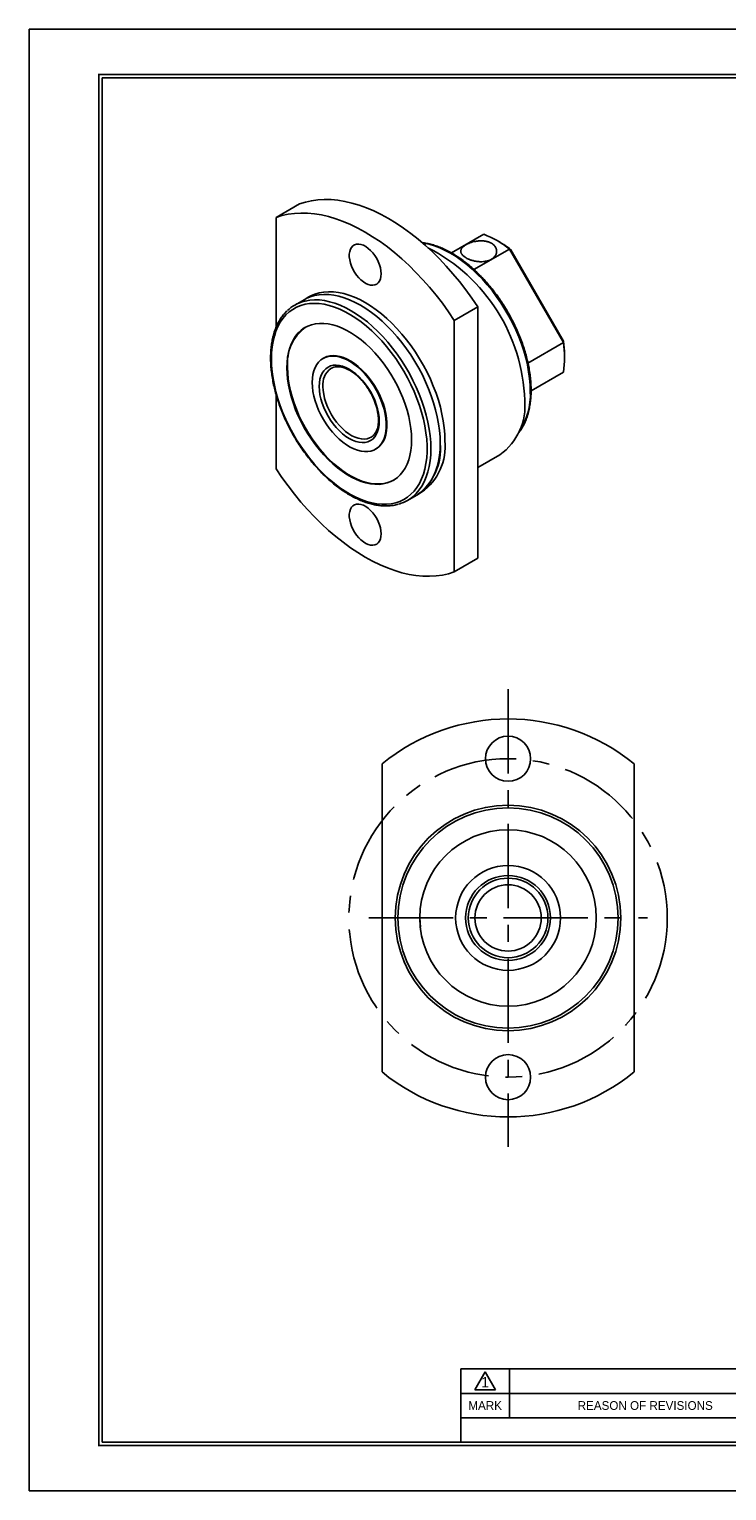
# Model space of a CAD drawing. Header units: millimetres. Extents: x 0 to 156, y 0 to 110.
# Tile 1 of 2: x 0 to 53, y 0 to 110. Entities that reach past the tile are written whole.
import ezdxf
from ezdxf.enums import TextEntityAlignment as Align

# ---------------------------------------------------------------- set-up
doc = ezdxf.new("R2010")
doc.units = ezdxf.units.MM
doc.linetypes.add('CENTER', pattern=[50.8, 31.75, -6.35, 6.35, -6.35])
for name, color, linetype in [('center', 1, 'CENTER'), ('L1', 7, 'CONTINUOUS'), ('OUTLINE', 7, 'CONTINUOUS')]:
    doc.layers.add(name, color=color, linetype=linetype)

# ---------------------------------------------------------------- blocks, each defined once
blk = doc.blocks.new('표제란')
at = {"layer": 'L1', "color": 0}
for p, q in [((297, 210), (0, 210)), ((0, 210), (0, 0)), ((0, 0), (297, 0))]:
    blk.add_line(p, q, dxfattribs=at)
at = {"layer": 'L1'}
for p, q in [((160, 17.5), (62, 17.5)), ((62, 17.5), (62, 7)), ((64, 14.51), (65.5, 17.1)), ((65.5, 17.1), (67, 14.51)), ((69, 17.5), (69, 10.5)), ((147, 14), (62, 14)), ((64, 14.51), (67, 14.51)), ((147, 10.5), (62, 10.5))]:
    blk.add_line(p, q, dxfattribs=at)
at = {"layer": 'L1', "const_width": 0.25}
blk.add_lwpolyline([(290.5, 6.5), (290.5, 203.5), (10, 203.5), (10, 6.5)], close=True, dxfattribs=at)
at = {"layer": 'L1'}
blk.add_lwpolyline([(290, 7), (290, 203), (10.5, 203), (10.5, 7)], close=True, dxfattribs=at)
for s, height, p in [('1', 1.5, (65.5, 15.61)), ('MARK', 1.25, (65.5, 12.25)), ('REASON OF REVISIONS', 1.25, (88.5, 12.25))]:
    blk.add_text(s, height=height, dxfattribs=at).set_placement(p, align=Align.MIDDLE_CENTER)
for tag, p in [('필렛', (179.25, 10.9)), ('모따기', (179.25, 8.3))]:
    blk.add_attdef(tag, text='', height=1.15, dxfattribs=at).set_placement(p, align=Align.MIDDLE_LEFT)
at = {"layer": 'OUTLINE', "ltscale": 0.5}
for tag, p, height in [('TITLE', (237.17, 24.41), 2.5), ('도번', (251.18, 15.64), 2.5), ('SCALE', (253.78, 9.55), 1.2), ('DATE', (277.02, 9.51), 1.2)]:
    blk.add_attdef(tag, p, '', height=height, dxfattribs=at)

msp = doc.modelspace()

# ---------------------------------------------------------------- linework, layer by layer
at = {"layer": 'center', "ltscale": 0.2}
for p, q in [((36.0912, 60.429), (36.0912, 25.929)), ((25.5912, 43.179), (46.5912, 43.179))]:
    msp.add_line(p, q, dxfattribs=at)
msp.add_circle((36.0912, 43.179), 12, dxfattribs=at)
at = {"layer": 'OUTLINE'}
for p, q in [((18.6049, 95.9816), (20.3727, 97.0021)), ((18.6049, 95.9816), (18.6049, 87.6916)), ((34.2568, 94.7112), (31.8237, 93.3067)), ((35.4348, 94.1369), (35.2227, 94.2594)), ((36.1871, 93.5969), (33.5189, 92.0566)), ((40.2568, 86.5479), (36.1871, 93.5969)), ((36.1871, 93.5969), (36.2958, 93.552)), ((36.2958, 93.552), (40.2723, 86.6645)), ((20.7192, 89.7824), (20.0121, 89.3742)), ((21.0728, 89.9865), (20.7192, 89.7824)), ((33.8077, 89.2463), (32.0399, 88.2257)), ((33.8077, 70.2891), (33.8077, 89.2463)), ((32.0399, 69.2686), (32.0399, 88.2257)), ((37.5892, 85.008), (40.2568, 86.5479)), ((40.2723, 86.6645), (40.2568, 86.5479)), ((22.2008, 85.384), (22.1455, 85.3521)), ((40.3484, 85.3805), (40.3484, 85.6254)), ((22.7308, 84.5923), (22.7619, 84.611)), ((40.2568, 84.3189), (37.8251, 82.9151)), ((37.8251, 82.9147), (40.2568, 84.3189)), ((18.6049, 82.6468), (18.6049, 77.0245)), ((25.776, 79.4231), (25.7616, 79.4147)), ((26.0952, 78.5103), (26.1505, 78.5422)), ((33.8077, 77.1316), (35.4789, 78.0963)), ((28.5114, 74.6514), (29.2185, 75.0596)), ((29.2185, 75.0596), (29.5721, 75.2637)), ((32.0399, 69.2686), (33.8077, 70.2891)), ((26.5912, 54.7872), (26.5912, 31.5709)), ((45.5912, 31.5709), (45.5912, 54.7872)), ((29.4412, 43.179), (29.4843, 42.4845))]:
    msp.add_line(p, q, dxfattribs=at)
at = {"layer": 'OUTLINE', "flags": 128}
for points in [[(33.8077, 89.2463), (33.3655, 89.8974), (32.9058, 90.5311), (32.43, 91.1457), (31.9393, 91.7395), (31.4351, 92.3106), (30.9188, 92.8577), (30.3919, 93.3792), (29.8557, 93.8735), (29.3119, 94.3394), (28.7619, 94.7756), (28.2073, 95.1807), (27.6495, 95.5538), (27.0902, 95.8937), (26.5309, 96.1996), (25.9731, 96.4705), (25.4184, 96.7057), (24.8684, 96.9046), (24.3246, 97.0666), (23.7885, 97.1912), (23.2615, 97.2782), (22.7452, 97.3272), (22.2411, 97.3381), (21.7504, 97.311), (21.2745, 97.2458), (20.8149, 97.1427), (20.3727, 97.0021)], [(32.0399, 88.2257), (31.5977, 88.8769), (31.1381, 89.5106), (30.6622, 90.1252), (30.1715, 90.7189), (29.6673, 91.2901), (29.151, 91.8372), (28.6241, 92.3587), (28.088, 92.853), (27.5442, 93.3189), (26.9942, 93.7551), (26.4395, 94.1602), (25.8817, 94.5333), (25.3224, 94.8732), (24.7631, 95.1791), (24.2053, 95.45), (23.6507, 95.6852), (23.1007, 95.8841), (22.5568, 96.0461), (22.0207, 96.1707), (21.4938, 96.2577), (20.9775, 96.3067), (20.4733, 96.3176), (19.9826, 96.2905), (19.5067, 96.2253), (19.0471, 96.1222), (18.6049, 95.9816)], [(26.5245, 91.7297), (26.5104, 91.5259), (26.4685, 91.3432), (26.3997, 91.1858), (26.3056, 91.0574), (26.1885, 90.961), (26.0511, 90.899), (25.8967, 90.8726), (25.7287, 90.8826), (25.5513, 90.9288), (25.3685, 91.0099), (25.1845, 91.1242), (25.0039, 91.269), (24.8307, 91.4408), (24.669, 91.6357), (24.5226, 91.849), (24.395, 92.0758), (24.2891, 92.3108), (24.2075, 92.5483), (24.1519, 92.783), (24.1239, 93.0093), (24.1239, 93.2218), (24.1519, 93.4156), (24.2075, 93.5862), (24.2891, 93.7295), (24.395, 93.8422), (24.5226, 93.9216), (24.669, 93.966), (24.8307, 93.9742), (25.0039, 93.946), (25.1845, 93.8822), (25.3685, 93.7841), (25.5513, 93.6542), (25.7287, 93.4955), (25.8967, 93.3116), (26.0511, 93.1069), (26.1885, 92.8862), (26.3056, 92.6546), (26.3997, 92.4177), (26.4685, 92.1808), (26.5104, 91.9497), (26.5245, 91.7297)], [(37.7675, 82.87), (37.7535, 83.3518), (37.7115, 83.8474), (37.6418, 84.3547), (37.5446, 84.8713), (37.4205, 85.3947), (37.2699, 85.9224), (37.0936, 86.4522), (36.8925, 86.9814), (36.6674, 87.5076), (36.4194, 88.0284), (36.1497, 88.5413), (35.8595, 89.0439), (35.5502, 89.534), (35.2232, 90.0091), (34.88, 90.4671), (34.5223, 90.9059), (34.1516, 91.3234), (33.7698, 91.7177), (33.3787, 92.0869), (32.9799, 92.4293), (32.5755, 92.7433), (32.1672, 93.0274), (31.7571, 93.2804), (31.3469, 93.501), (30.9387, 93.6882), (30.5342, 93.8411), (30.1355, 93.9591), (29.7443, 94.0416), (29.6467, 94.0568)], [(21.0728, 89.9865), (21.22, 90.0658), (21.5293, 90.1987), (21.8563, 90.2963), (22.1995, 90.3581), (22.5572, 90.3839), (22.9279, 90.3735), (23.3096, 90.3269), (23.7008, 90.2445), (24.0996, 90.1265), (24.504, 89.9735), (24.9122, 89.7863), (25.3224, 89.5657), (25.7326, 89.3128), (26.1408, 89.0286), (26.5453, 88.7146), (26.944, 88.3722), (27.3352, 88.003), (27.717, 87.6088), (28.0876, 87.1913), (28.4453, 86.7525), (28.7885, 86.2945), (29.1155, 85.8193), (29.4248, 85.3293), (29.715, 84.8266), (29.9847, 84.3137), (30.2327, 83.793), (30.4578, 83.2667), (30.659, 82.7375), (30.8352, 82.2078), (30.9858, 81.68), (31.1099, 81.1566), (31.2071, 80.6401), (31.2768, 80.1328), (31.3188, 79.6371), (31.3328, 79.1554)], [(18.2513, 85.3193), (18.2653, 85.7788), (18.3072, 86.2199), (18.3768, 86.6407), (18.4738, 87.0389), (18.5976, 87.4129), (18.7478, 87.7607), (18.9236, 88.0807), (19.1241, 88.3715), (19.3485, 88.6315), (19.5956, 88.8596), (19.8643, 89.0547), (20.1532, 89.2159), (20.4611, 89.3423), (20.7864, 89.4334), (21.1275, 89.4888), (21.483, 89.5081), (21.851, 89.4914), (22.2298, 89.4386), (22.6176, 89.35), (23.0126, 89.2261), (23.4129, 89.0674), (23.8165, 88.8748), (24.2216, 88.649), (24.6262, 88.3912), (25.0284, 88.1026), (25.4263, 87.7846), (25.8179, 87.4387), (26.2015, 87.0666), (26.5751, 86.67), (26.9371, 86.2508), (27.2856, 85.8111), (27.619, 85.3528), (27.9358, 84.8783), (28.2344, 84.3896), (28.5133, 83.8893), (28.7714, 83.3797), (29.0072, 82.8631), (29.2198, 82.3421), (29.4081, 81.8192), (29.5712, 81.2967), (29.7083, 80.7773), (29.8188, 80.2634), (29.9021, 79.7575), (29.9579, 79.2619), (29.9858, 78.779), (29.9858, 78.3112), (29.9579, 77.8606), (29.9021, 77.4294), (29.8188, 77.0196), (29.7083, 76.6333), (29.5712, 76.2722), (29.4081, 75.9381), (29.2198, 75.6325), (29.0072, 75.3569), (28.7714, 75.1127), (28.5133, 74.901), (28.2344, 74.7228), (27.9358, 74.5789), (27.619, 74.47), (27.2856, 74.3968), (26.9371, 74.3594), (26.5751, 74.3581), (26.2015, 74.3929), (25.8179, 74.4636), (25.4263, 74.5699), (25.0284, 74.7113), (24.6262, 74.8871), (24.2216, 75.0964), (23.8165, 75.3383), (23.4129, 75.6117), (23.0126, 75.9152), (22.6176, 76.2473), (22.2298, 76.6065), (21.851, 76.9911), (21.483, 77.3992), (21.1275, 77.829), (20.7864, 78.2782), (20.4611, 78.7449), (20.1532, 79.2268), (19.8643, 79.7216), (19.5956, 80.2268), (19.3485, 80.7403), (19.1241, 81.2593), (18.9236, 81.7816), (18.7478, 82.3046), (18.5976, 82.8258), (18.4738, 83.3428), (18.3768, 83.853), (18.3072, 84.3541), (18.2653, 84.8436), (18.2513, 85.3193)], [(20.6516, 89.646), (20.7957, 89.684), (21.1388, 89.7458), (21.4966, 89.7716), (21.8672, 89.7612), (22.249, 89.7146), (22.6402, 89.6322), (23.0389, 89.5142), (23.4433, 89.3612), (23.8516, 89.174), (24.2617, 88.9534), (24.6719, 88.7005), (25.0802, 88.4163), (25.4846, 88.1023), (25.8833, 87.7599), (26.2745, 87.3907), (26.6563, 86.9965), (27.0269, 86.579), (27.3847, 86.1402), (27.7278, 85.6822), (28.0548, 85.207), (28.3642, 84.717), (28.6544, 84.2143), (28.9241, 83.7014), (29.1721, 83.1807), (29.3972, 82.6544), (29.5983, 82.1252), (29.7746, 81.5955), (29.9251, 81.0677), (30.0493, 80.5443), (30.1464, 80.0278), (30.2162, 79.5205), (30.2581, 79.0248), (30.2722, 78.5431), (30.2581, 78.0775), (30.2162, 77.6303), (30.1464, 77.2036), (30.0493, 76.7992), (29.9251, 76.4192), (29.7746, 76.0652), (29.5983, 75.739), (29.3972, 75.442), (29.1721, 75.1756), (29.0647, 75.0675)], [(20.7192, 89.7824), (20.8664, 89.8617), (21.1758, 89.9946), (21.5028, 90.0922), (21.8459, 90.154), (22.2037, 90.1798), (22.5743, 90.1694), (22.9561, 90.1228), (23.3473, 90.0404), (23.746, 89.9224), (24.1504, 89.7694), (24.5587, 89.5822), (24.9689, 89.3616), (25.379, 89.1087), (25.7873, 88.8245), (26.1917, 88.5105), (26.5904, 88.1681), (26.9816, 87.7989), (27.3634, 87.4047), (27.734, 86.9872), (28.0918, 86.5484), (28.4349, 86.0904), (28.762, 85.6152), (29.0713, 85.1252), (29.3615, 84.6225), (29.6312, 84.1096), (29.8792, 83.5889), (30.1043, 83.0626), (30.3054, 82.5334), (30.4817, 82.0037), (30.6322, 81.4759), (30.7564, 80.9525), (30.8535, 80.436), (30.9233, 79.9287), (30.9653, 79.433), (30.9793, 78.9513), (30.9653, 78.4857), (30.9233, 78.0385), (30.8535, 77.6118), (30.7564, 77.2074), (30.6322, 76.8274), (30.4817, 76.4734), (30.3054, 76.1472), (30.1043, 75.8502), (29.8792, 75.5838), (29.6312, 75.3494), (29.3615, 75.1479), (29.2185, 75.0596)], [(20.7192, 89.7824), (20.8664, 89.8617), (21.1758, 89.9946), (21.5028, 90.0922), (21.8459, 90.154), (22.2037, 90.1798), (22.5743, 90.1694), (22.9561, 90.1228), (23.3473, 90.0404), (23.746, 89.9224), (24.1504, 89.7694), (24.5587, 89.5822), (24.9689, 89.3616), (25.379, 89.1087), (25.7873, 88.8245), (26.1917, 88.5105), (26.5904, 88.1681), (26.9816, 87.7989), (27.3634, 87.4047), (27.734, 86.9872), (28.0918, 86.5484), (28.4349, 86.0904), (28.762, 85.6152), (29.0713, 85.1252), (29.3615, 84.6225), (29.6312, 84.1096), (29.8792, 83.5889), (30.1043, 83.0626), (30.3054, 82.5334), (30.4817, 82.0037), (30.6322, 81.4759), (30.7564, 80.9525), (30.8535, 80.436), (30.9233, 79.9287), (30.9653, 79.433), (30.9793, 78.9513)], [(19.4181, 84.6457), (19.4319, 85.0534), (19.4732, 85.4428), (19.5418, 85.8116), (19.6372, 86.1576), (19.759, 86.4788), (19.9063, 86.7733), (20.0784, 87.0394), (20.2742, 87.2755), (20.4926, 87.4802), (20.7322, 87.6524), (20.9918, 87.791), (21.2697, 87.8952), (21.5643, 87.9645), (21.874, 87.9983), (22.1968, 87.9965), (22.5309, 87.9591), (22.8743, 87.8864), (23.2251, 87.7787), (23.5811, 87.6367), (23.9402, 87.4612), (24.3004, 87.2532), (24.6596, 87.014), (25.0156, 86.745), (25.3663, 86.4478), (25.7098, 86.124), (26.0439, 85.7756), (26.3667, 85.4047), (26.6763, 85.0134), (26.971, 84.604), (27.2489, 84.1789), (27.5084, 83.7406), (27.7481, 83.2917), (27.9664, 82.8348), (28.1622, 82.3727), (28.3343, 81.9079), (28.4817, 81.4432), (28.6034, 80.9815), (28.6989, 80.5253), (28.7675, 80.0773), (28.8088, 79.6402), (28.8226, 79.2166), (28.8088, 78.8089), (28.7675, 78.4195), (28.6989, 78.0508), (28.6034, 77.7048), (28.4817, 77.3836), (28.3343, 77.0891), (28.1622, 76.823), (27.9664, 76.5869), (27.7481, 76.3821), (27.5084, 76.2099), (27.2489, 76.0713), (26.971, 75.9671), (26.6763, 75.8979), (26.3667, 75.8641), (26.0439, 75.8658), (25.7098, 75.9032), (25.3663, 75.976), (25.0156, 76.0837), (24.6596, 76.2257), (24.3004, 76.4012), (23.9402, 76.6091), (23.5811, 76.8483), (23.2251, 77.1173), (22.8743, 77.4146), (22.5309, 77.7384), (22.1968, 78.0867), (21.874, 78.4577), (21.5643, 78.849), (21.2697, 79.2584), (20.9918, 79.6835), (20.7322, 80.1217), (20.4926, 80.5706), (20.2742, 81.0275), (20.0784, 81.4897), (19.9063, 81.9545), (19.759, 82.4191), (19.6372, 82.8809), (19.5418, 83.3371), (19.4732, 83.785), (19.4319, 84.2221), (19.4181, 84.6457)], [(21.3273, 83.5436), (21.3411, 83.2144), (21.3826, 82.8725), (21.4513, 82.5213), (21.5466, 82.1641), (21.6674, 81.8047), (21.8126, 81.4465), (21.9807, 81.0931), (22.1701, 80.7481), (22.3789, 80.4148), (22.605, 80.0966), (22.8461, 79.7966), (23.0999, 79.5179), (23.3638, 79.2631), (23.6353, 79.0348), (23.9116, 78.8354), (24.19, 78.6666), (24.4676, 78.5304), (24.7418, 78.4279), (25.0099, 78.3603), (25.2691, 78.3281), (25.5169, 78.3318), (25.7508, 78.3712), (25.9685, 78.446), (26.1678, 78.5554), (26.3468, 78.6984), (26.5036, 78.8735), (26.6368, 79.079), (26.745, 79.3129), (26.827, 79.5728), (26.8822, 79.8561), (26.9099, 80.16), (26.9099, 80.4815), (26.8822, 80.8175), (26.827, 81.1645), (26.745, 81.5191), (26.6368, 81.8779), (26.5036, 82.2371), (26.3468, 82.5933), (26.1678, 82.943), (25.9685, 83.2826), (25.7508, 83.6087), (25.5169, 83.9182), (25.2691, 84.2079), (25.0099, 84.475), (24.7418, 84.7169), (24.4676, 84.931), (24.19, 85.1153), (23.9116, 85.268), (23.6353, 85.3875), (23.3638, 85.4727), (23.0999, 85.5226), (22.8461, 85.5369), (22.605, 85.5153), (22.3789, 85.4582), (22.1701, 85.3659), (21.9807, 85.2396), (21.8126, 85.0803), (21.6674, 84.8898), (21.5466, 84.6698), (21.4513, 84.4226), (21.3826, 84.1507), (21.3411, 83.8567), (21.3273, 83.5436)], [(21.8576, 83.2374), (21.8718, 82.9367), (21.9143, 82.6232), (21.9846, 82.3011), (22.0817, 81.9744), (22.2044, 81.6471), (22.3512, 81.3233), (22.5203, 81.0072), (22.7095, 80.7027), (22.9165, 80.4137), (23.1386, 80.1438), (23.373, 79.8963), (23.6168, 79.6744), (23.867, 79.4809), (24.1203, 79.3182), (24.3737, 79.1884), (24.6238, 79.0931), (24.8677, 79.0334), (25.1021, 79.0102), (25.3242, 79.0238), (25.5311, 79.0739), (25.7203, 79.1599), (25.8894, 79.2808), (26.0362, 79.435), (26.159, 79.6206), (26.2561, 79.8352), (26.3263, 80.0762), (26.3688, 80.3406), (26.3831, 80.6249), (26.3688, 80.9257), (26.3263, 81.2391), (26.2561, 81.5612), (26.159, 81.888), (26.0362, 82.2153), (25.8894, 82.539), (25.7203, 82.8551), (25.5311, 83.1596), (25.3242, 83.4486), (25.1021, 83.7186), (24.8677, 83.9661), (24.6238, 84.1879), (24.3737, 84.3814), (24.1203, 84.5441), (23.867, 84.6739), (23.6168, 84.7693), (23.373, 84.8289), (23.1386, 84.8521), (22.9165, 84.8386), (22.7095, 84.7885), (22.5203, 84.7025), (22.3512, 84.5816), (22.2044, 84.4274), (22.0817, 84.2418), (21.9846, 84.0271), (21.9143, 83.7861), (21.8718, 83.5218), (21.8576, 83.2374)], [(22.2008, 85.384), (22.2254, 85.3979), (22.4342, 85.4901), (22.6603, 85.5473), (22.9014, 85.5689), (23.1552, 85.5546), (23.4192, 85.5046), (23.6906, 85.4194), (23.9669, 85.2999), (24.2453, 85.1473), (24.523, 84.9629), (24.7972, 84.7488), (25.0652, 84.507), (25.3244, 84.2399), (25.5722, 83.9501), (25.8061, 83.6407), (26.0238, 83.3145), (26.2231, 82.9749), (26.4021, 82.6253), (26.559, 82.2691), (26.6921, 81.9098), (26.8003, 81.5511), (26.8824, 81.1964), (26.9375, 80.8494), (26.9653, 80.5135), (26.9653, 80.1919), (26.9375, 79.888), (26.8824, 79.6047), (26.8003, 79.3448), (26.6921, 79.111), (26.559, 78.9055), (26.4021, 78.7303), (26.2231, 78.5874), (26.1505, 78.5422)], [(19.4734, 84.6777), (19.4872, 84.254), (19.5285, 83.817), (19.5971, 83.369), (19.6925, 82.9128), (19.8143, 82.4511), (19.9617, 81.9864), (20.1337, 81.5216), (20.3295, 81.0595), (20.5479, 80.6026), (20.7876, 80.1537), (21.0471, 79.7154), (21.325, 79.2903), (21.6197, 78.8809), (21.9293, 78.4896), (22.2521, 78.1187), (22.5862, 77.7703), (22.9296, 77.4465), (23.2804, 77.1493), (23.6364, 76.8803), (23.9955, 76.6411), (24.3558, 76.4331), (24.7149, 76.2576), (25.0709, 76.1156), (25.4217, 76.0079), (25.7651, 75.9352), (26.0992, 75.8978), (26.422, 75.896), (26.7317, 75.9298), (27.0263, 75.999), (27.3042, 76.1033), (27.4726, 76.1881)], [(25.7616, 79.4147), (25.6509, 79.3596), (25.4591, 79.2995), (25.2517, 79.2748), (25.0314, 79.2858), (24.801, 79.3324), (24.5636, 79.4138), (24.3223, 79.5292), (24.0802, 79.677), (23.8405, 79.8552), (23.6062, 80.0615), (23.3805, 80.2933), (23.1663, 80.5475), (22.9664, 80.8208), (22.7833, 81.1096), (22.6195, 81.4102), (22.4772, 81.7187), (22.3581, 82.031), (22.2638, 82.343), (22.1956, 82.6508), (22.1543, 82.9502), (22.1404, 83.2374)], [(18.6049, 77.0245), (19.0471, 76.3734), (19.5067, 75.7396), (19.9826, 75.125), (20.4733, 74.5313), (20.9775, 73.9601), (21.4938, 73.413), (22.0207, 72.8916), (22.5568, 72.3972), (23.1007, 71.9313), (23.6507, 71.4952), (24.2053, 71.09), (24.7631, 70.7169), (25.3224, 70.377), (25.8817, 70.0712), (26.4395, 69.8003), (26.9942, 69.565), (27.5442, 69.3661), (28.088, 69.2042), (28.6241, 69.0795), (29.151, 68.9926), (29.6673, 68.9436), (30.1715, 68.9326), (30.6622, 68.9598), (31.1381, 69.025), (31.5977, 69.128), (32.0399, 69.2686)], [(26.5245, 72.1327), (26.5104, 71.9289), (26.4685, 71.7462), (26.3997, 71.5888), (26.3056, 71.4604), (26.1885, 71.3641), (26.0511, 71.302), (25.8967, 71.2756), (25.7287, 71.2857), (25.5513, 71.3318), (25.3685, 71.413), (25.1845, 71.5273), (25.0039, 71.672), (24.8307, 71.8438), (24.669, 72.0387), (24.5226, 72.252), (24.395, 72.4788), (24.2891, 72.7138), (24.2075, 72.9514), (24.1519, 73.186), (24.1239, 73.4123), (24.1239, 73.6248), (24.1519, 73.8186), (24.2075, 73.9892), (24.2891, 74.1325), (24.395, 74.2452), (24.5226, 74.3246), (24.669, 74.369), (24.8307, 74.3772), (25.0039, 74.349), (25.1845, 74.2852), (25.3685, 74.1872), (25.5513, 74.0572), (25.7287, 73.8985), (25.8967, 73.7146), (26.0511, 73.5099), (26.1885, 73.2892), (26.3056, 73.0576), (26.3997, 72.8207), (26.4685, 72.5839), (26.5104, 72.3527), (26.5245, 72.1327)]]:
    msp.add_lwpolyline(points, dxfattribs=at)
at = {"layer": 'OUTLINE'}
for centre, radius in [((36.0912, 55.179), 1.7), ((36.0912, 43.179), 8.5), ((36.0912, 43.179), 8.3), ((36.0912, 43.179), 6.65), ((36.0912, 43.179), 3.95), ((36.0912, 43.179), 3.2), ((36.0912, 43.179), 3), ((36.0912, 43.179), 2.5), ((36.0912, 31.179), 1.7)]:
    msp.add_circle(centre, radius, dxfattribs=at)
for centre, radius, start, end in [((23.9481, 81.7644), 13.4027, 1.934879, 62.906169), ((31.8661, 88.3409), 6.8041, 50.575893, 69.429484), ((31.7035, 87.7189), 7.4239, 51.787191, 59.826994), ((21.4479, 86.8872), 2.8715, 106.099798, 133.65114), ((22.8387, 84.9927), 3.38, 126.601734, 185.347568), ((33.5429, 85.4334), 6.8057, 350.574732, 9.425268), ((32.9235, 85.6036), 7.4249, 0.168065, 8.214411), ((23.6146, 83.4011), 1.4833, 126.574686, 186.334613), ((32.6452, 82.6402), 5.1274, 326.092387, 2.569703), ((32.8458, 81.7697), 4.5196, 305.63315, 5.679031), ((26.7561, 78.5179), 4.2453, 305.452286, 5.859895), ((27.1097, 78.722), 4.2453, 305.452286, 5.859895), ((27.0755, 77.1387), 2.8717, 286.162051, 313.842193), ((36.0912, 43.179), 15, 50.70352, 129.29648), ((36.0912, 43.179), 15, 230.70352, 309.29648)]:
    msp.add_arc(centre, radius, start, end, dxfattribs=at)
for points, knots in [([(36.8611, 79.7156), (36.9241, 79.7968), (37.0565, 79.9674), (37.2308, 80.2598), (37.3898, 80.5841), (37.5247, 80.9331), (37.6357, 81.3047), (37.7221, 81.6974), (37.7834, 82.1094), (37.8186, 82.5279), (37.8281, 82.8911), (37.8227, 83.2624), (37.8008, 83.6537), (37.7497, 84.129), (37.6737, 84.6132), (37.5733, 85.1044), (37.4489, 85.6005), (37.3011, 86.0995), (37.1304, 86.5994), (36.9377, 87.0982), (36.7237, 87.5938), (36.4894, 88.0842), (36.2356, 88.5675), (35.9635, 89.0416), (35.6741, 89.5046), (35.3687, 89.9547), (35.0484, 90.3899), (34.7146, 90.8085), (34.3686, 91.2088), (34.0118, 91.5891), (33.6456, 91.9479), (33.2714, 92.2837), (32.8908, 92.595), (32.5053, 92.8805), (32.1163, 93.1391), (31.7254, 93.3695), (31.3341, 93.5708), (30.9442, 93.742), (30.557, 93.8825), (30.1746, 93.9899), (29.853, 94.0589), (29.6625, 94.0789), (29.5947, 94.086)], [0, 0, 0, 0, 0.02300159, 0.04835694, 0.07381179, 0.09935846, 0.12498167, 0.15066302, 0.17638449, 0.20213055, 0.22591639, 0.23950255, 0.26526192, 0.29101632, 0.31676283, 0.34250043, 0.36822898, 0.39394895, 0.41966123, 0.44536693, 0.47106734, 0.49676381, 0.52245778, 0.54815069, 0.57384402, 0.59953878, 0.62523643, 0.65093847, 0.67664637, 0.70236159, 0.72808549, 0.75381933, 0.77956413, 0.80532056, 0.8310887, 0.85686775, 0.88265565, 0.90844843, 0.93423712, 0.96001115, 0.98575624, 1, 1, 1, 1]), ([(32.9238, 92.9332), (32.8738, 92.9644), (32.7981, 93.0114), (32.7166, 93.0797), (32.645, 93.1498), (32.5908, 93.2224), (32.5545, 93.2962), (32.5304, 93.371), (32.525, 93.4467), (32.5386, 93.5222), (32.5585, 93.5788), (32.5876, 93.6346), (32.6259, 93.6897), (32.6738, 93.7445), (32.7486, 93.815), (32.8397, 93.8821), (32.9445, 93.9447), (33.0576, 94.0035), (33.1822, 94.0565), (33.315, 94.1025), (33.4534, 94.1434), (33.5984, 94.1761), (33.7466, 94.1992), (33.8594, 94.2115), (33.9726, 94.2184), (34.0853, 94.2196), (34.1979, 94.2148), (34.3077, 94.2039), (34.4141, 94.1868), (34.5166, 94.1637), (34.6158, 94.1341), (34.7237, 94.0929), (34.8499, 94.0301), (34.9583, 93.954), (35.0405, 93.8767), (35.1117, 93.7941), (35.166, 93.7044), (35.2023, 93.6103), (35.2264, 93.5136), (35.2318, 93.4145), (35.2182, 93.3161), (35.1983, 93.243), (35.1692, 93.1719), (35.1309, 93.1031), (35.083, 93.0367), (35.0082, 92.954), (34.9171, 92.88), (34.8123, 92.8165), (34.6992, 92.7607), (34.5746, 92.7164), (34.4418, 92.684), (34.3034, 92.6596), (34.1584, 92.6471), (34.0102, 92.6461), (33.8974, 92.6511), (33.7842, 92.6617), (33.6715, 92.6774), (33.5589, 92.6984), (33.4491, 92.7242), (33.3424, 92.7542), (33.2399, 92.7882), (33.1409, 92.8263), (33.0327, 92.8738), (32.964, 92.9113), (32.9238, 92.9332)], [0, 0, 0, 0, 0.0261347, 0.03954775, 0.05305993, 0.07928579, 0.09259398, 0.10609155, 0.1325938, 0.14604263, 0.15968456, 0.17294901, 0.18630682, 0.1999615, 0.21371991, 0.24010945, 0.25350949, 0.26711031, 0.29316697, 0.3063911, 0.31980515, 0.34602334, 0.35932555, 0.37281528, 0.38604267, 0.39945783, 0.41296854, 0.42667611, 0.43991195, 0.4532416, 0.46686951, 0.48060152, 0.50000012, 0.52623104, 0.53954763, 0.5530598, 0.57928566, 0.59259385, 0.60609142, 0.63259368, 0.64604251, 0.65968443, 0.67294888, 0.68630669, 0.69996137, 0.71371979, 0.74010932, 0.75350936, 0.76711019, 0.79316684, 0.80639097, 0.81980502, 0.84602321, 0.85932542, 0.87281515, 0.88604255, 0.89945771, 0.91296841, 0.92667598, 0.93991183, 0.95334118, 0.96686938, 0.9806014, 1, 1, 1, 1]), ([(19.4423, 88.9441), (19.4281, 88.9317), (19.3318, 88.8475), (19.1732, 88.6639), (18.9686, 88.3931), (18.7877, 88.0931), (18.6291, 87.7685), (18.4941, 87.4195), (18.3831, 87.0479), (18.2967, 86.6553), (18.2357, 86.2431), (18.1992, 85.8253), (18.1949, 85.5386), (18.1928, 85.4009)], [0, 0, 0, 0, 0.01694637, 0.11465965, 0.212671, 0.31105219, 0.40981948, 0.50894303, 0.60836356, 0.70800966, 0.80781144, 0.90770865, 1, 1, 1, 1]), ([(18.1928, 85.4009), (18.1935, 85.3213), (18.1955, 85.0905), (18.2183, 84.6988), (18.2691, 84.2237), (18.3451, 83.7394), (18.4455, 83.2482), (18.5699, 82.7521), (18.7178, 82.2531), (18.8884, 81.7532), (19.0811, 81.2544), (19.2951, 80.7588), (19.5295, 80.2684), (19.7832, 79.7851), (20.0553, 79.311), (20.3447, 78.848), (20.6501, 78.3979), (20.9704, 77.9627), (21.3042, 77.5441), (21.6502, 77.1438), (22.007, 76.7635), (22.3733, 76.4047), (22.7474, 76.0689), (23.128, 75.7576), (23.5136, 75.4721), (23.9026, 75.2135), (24.2935, 74.9831), (24.6847, 74.7818), (25.0747, 74.6106), (25.4618, 74.4703), (25.8444, 74.3617), (26.2209, 74.2853), (26.5895, 74.2417), (26.9486, 74.2306), (27.2959, 74.2537), (27.5957, 74.2992), (27.7732, 74.3509), (27.8445, 74.3717)], [0, 0, 0, 0, 0.01545275, 0.04475118, 0.07404396, 0.10332777, 0.13260144, 0.16186481, 0.19111844, 0.22036331, 0.24960071, 0.27883207, 0.30805897, 0.33728301, 0.36650586, 0.39572917, 0.42495412, 0.45418236, 0.48341558, 0.51265547, 0.54190368, 0.57116177, 0.60043117, 0.62971304, 0.65900812, 0.68831653, 0.71763735, 0.74696823, 0.77630466, 0.80563644, 0.83495155, 0.86423374, 0.89346283, 0.92261608, 0.95167142, 0.98061228, 1, 1, 1, 1]), ([(22.737, 84.5912), (22.7562, 84.6045), (22.8235, 84.6507), (22.9565, 84.6985), (23.1352, 84.7342), (23.329, 84.7365), (23.5329, 84.7082), (23.7452, 84.6493), (23.9637, 84.5606), (24.1862, 84.4428), (24.4102, 84.2968), (24.6329, 84.1242), (24.8517, 83.9267), (25.0638, 83.7064), (25.2666, 83.4658), (25.4574, 83.2078), (25.634, 82.9354), (25.7942, 82.6519), (25.936, 82.3606), (26.0578, 82.0652), (26.158, 81.7693), (26.2357, 81.4766), (26.2902, 81.1906), (26.3209, 80.9149), (26.3279, 80.653), (26.3116, 80.408), (26.2727, 80.1828), (26.2124, 79.9799), (26.1319, 79.8013), (26.0329, 79.6469), (25.9134, 79.5217), (25.8267, 79.4472), (25.7747, 79.4226), (25.7738, 79.4222)], [0, 0, 0, 0, 0.01456554, 0.0508517, 0.08691435, 0.12212092, 0.15652297, 0.19040934, 0.22403513, 0.25756452, 0.29107987, 0.32462205, 0.35821432, 0.39186111, 0.42555698, 0.45929153, 0.49305207, 0.52682495, 0.56059532, 0.5943449, 0.62805933, 0.66172456, 0.69532764, 0.72885859, 0.76231387, 0.79570287, 0.82905883, 0.86242933, 0.89592642, 0.92974267, 0.96414903, 0.99940997, 1, 1, 1, 1])]:
    msp.add_open_spline(points, degree=3, knots=knots, dxfattribs=at)

# ---------------------------------------------------------------- block references
at = {"layer": 'OUTLINE', "xscale": 0.5246208, "yscale": 0.5246208, "zscale": 0.5246208}
msp.add_blockref('표제란', (0, 0), dxfattribs=at)

doc.saveas('drawing.dxf')
